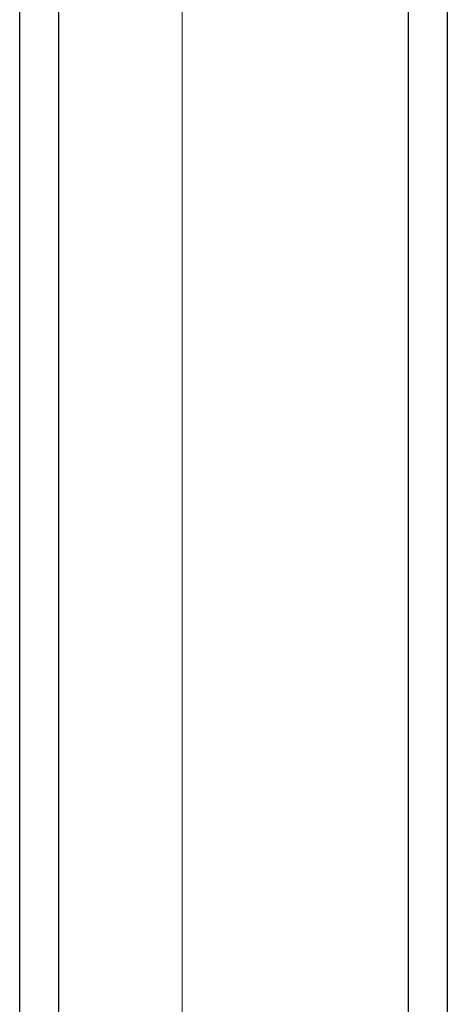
# Model space of a CAD drawing. Header units: millimetres. Extents: x 0 to 1076, y 0 to 742.
# Tile 62 of 134: x 164.63 to 166.92, y 431.95 to 437.25. Entities that reach past the tile are written whole.
import ezdxf

# ---------------------------------------------------------------- set-up
doc = ezdxf.new("R2010")
doc.units = ezdxf.units.MM
doc.header["$LTSCALE"] = 0.454724
doc.linetypes.add('CENTER', pattern=[50.8, 31.75, -6.35, 6.35, -6.35])
doc.layers.add('NoLayerName_001', color=7, linetype='Continuous')

msp = doc.modelspace()

# ---------------------------------------------------------------- linework, layer by layer
at = {"layer": 'NoLayerName_001', "color": 4, "linetype": 'CENTER', "lineweight": 13}
msp.add_line((165.5, 426.875), (165.5, 446.875), dxfattribs=at)
at = {"layer": 'NoLayerName_001', "color": 60, "linetype": 'Continuous', "lineweight": 25}
for p, q in [((164.626306, 429.099924), (164.626307, 439.716185)), ((164.837111, 428.799924), (164.83711, 439.711361)), ((166.713279, 439.711361), (166.713278, 428.799924)), ((166.924082, 439.716185), (166.924083, 429.099924))]:
    msp.add_line(p, q, dxfattribs=at)

doc.saveas('drawing.dxf')
